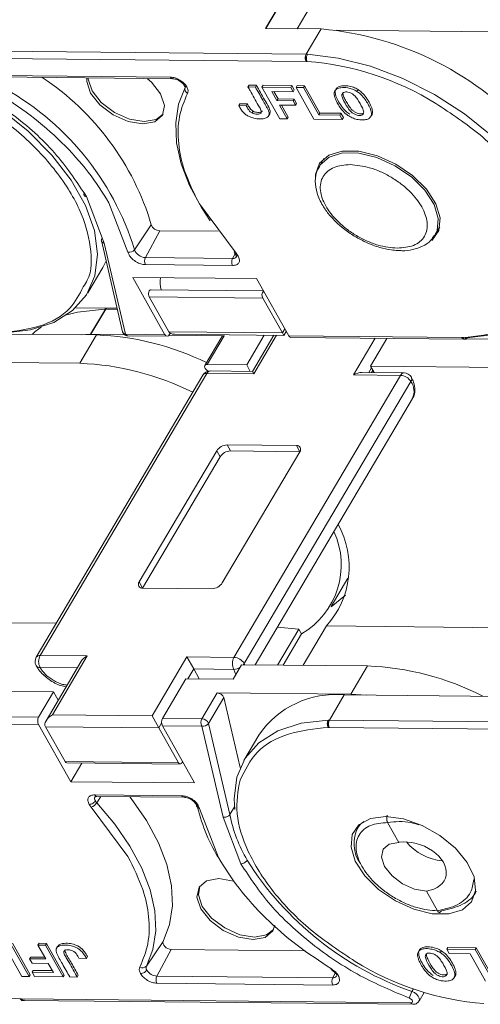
# Model space of a CAD drawing. Header units: millimetres. Extents: x 3292 to 3920, y -521 to -81.
# Tile 21 of 31: x 3652 to 3680, y -192 to -134. Entities that reach past the tile are written whole.
import ezdxf

# ---------------------------------------------------------------- set-up
doc = ezdxf.new("R2010")
doc.units = ezdxf.units.MM

msp = doc.modelspace()

# ---------------------------------------------------------------- linework, layer by layer
at = {"color": 7, "linetype": 'Continuous', "lineweight": 15}
for p, q in [((3679.276, -113.382), (3666.879, -134.365)), ((3666.906, -134.365), (3679.289, -113.405)), ((3669.51, -133.094), (3668.748, -134.383)), ((3666.879, -134.365), (3670.154, -134.397)), ((3670.154, -134.397), (3669.273, -135.889)), ((3669.283, -135.889), (3670.164, -134.398)), ((3671.055, -134.468), (3680.285, -134.56)), ((3669.273, -135.889), (3646.298, -135.66)), ((3646.293, -136.089), (3669.274, -136.318)), ((3669.24, -135.983), (3669.273, -135.889)), ((3669.274, -136.318), (3669.334, -136.318)), ((3669.287, -135.89), (3669.35, -135.894)), ((3650.905, -137.138), (3661.271, -137.241)), ((3651.028, -137.228), (3661.394, -137.331)), ((3665.847, -137.82), (3665.91, -137.713)), ((3666.281, -137.824), (3665.847, -137.82)), ((3665.91, -137.713), (3666.344, -137.717)), ((3666.344, -137.717), (3666.281, -137.824)), ((3666.671, -137.828), (3666.734, -137.721)), ((3668.364, -137.845), (3666.671, -137.828)), ((3666.671, -137.828), (3667.725, -139.696)), ((3666.734, -137.721), (3668.427, -137.738)), ((3668.509, -138.101), (3667.25, -138.089)), ((3667.25, -138.089), (3667.554, -138.627)), ((3667.374, -138.09), (3667.617, -138.521)), ((3668.364, -137.845), (3668.427, -137.738)), ((3668.364, -137.845), (3668.509, -138.101)), ((3668.427, -137.738), (3668.572, -137.995)), ((3668.509, -138.101), (3668.572, -137.995)), ((3668.678, -137.848), (3668.741, -137.741)), ((3668.678, -137.848), (3669.732, -139.716)), ((3669.112, -137.852), (3668.678, -137.848)), ((3668.741, -137.741), (3669.175, -137.746)), ((3669.112, -137.852), (3669.175, -137.746)), ((3670.021, -139.464), (3669.112, -137.852)), ((3669.175, -137.746), (3670.084, -139.357)), ((3672.273, -138.083), (3672.336, -137.976)), ((3667.554, -138.627), (3667.617, -138.521)), ((3667.554, -138.627), (3668.506, -138.637)), ((3667.617, -138.521), (3668.569, -138.53)), ((3668.506, -138.637), (3668.569, -138.53)), ((3668.506, -138.637), (3668.651, -138.893)), ((3668.569, -138.53), (3668.713, -138.787)), ((3665.308, -138.921), (3665.371, -138.815)), ((3665.742, -138.925), (3665.308, -138.921)), ((3665.371, -138.815), (3665.805, -138.819)), ((3665.742, -138.925), (3665.805, -138.819)), ((3666.086, -139.353), (3666.149, -139.247)), ((3667.699, -138.884), (3668.651, -138.893)), ((3668.159, -139.7), (3667.699, -138.884)), ((3667.822, -138.885), (3668.222, -139.594)), ((3668.713, -138.787), (3668.651, -138.893)), ((3667.062, -139.522), (3667.125, -139.416)), ((3667.725, -139.696), (3668.159, -139.7)), ((3668.159, -139.7), (3668.222, -139.594)), ((3669.732, -139.716), (3671.409, -139.733)), ((3670.021, -139.464), (3670.084, -139.357)), ((3671.265, -139.476), (3670.021, -139.464)), ((3670.084, -139.357), (3671.328, -139.37)), ((3671.265, -139.476), (3671.328, -139.37)), ((3671.409, -139.733), (3671.265, -139.476)), ((3671.328, -139.37), (3671.472, -139.626)), ((3671.472, -139.626), (3671.409, -139.733)), ((3673.083, -139.573), (3673.146, -139.467)), ((3670.326, -142.033), (3670.056, -142.49)), ((3656.321, -144.284), (3657.371, -147.036)), ((3658.766, -147.554), (3657.648, -144.653)), ((3662.979, -144.706), (3665.14, -147.617)), ((3659.157, -147.42), (3660.146, -145.942)), ((3660.638, -146.296), (3659.795, -147.879)), ((3664.081, -146.331), (3660.638, -146.296)), ((3676.888, -146.526), (3677.158, -146.069)), ((3657.198, -146.873), (3658.455, -152.258)), ((3676.888, -146.526), (3676.86, -146.572)), ((3657.371, -147.036), (3658.624, -152.402)), ((3658.832, -147.726), (3658.766, -147.554)), ((3664.937, -147.93), (3659.795, -147.879)), ((3664.937, -147.93), (3665.081, -147.66)), ((3665.044, -147.61), (3665.13, -147.725)), ((3665.14, -147.617), (3665.268, -147.79)), ((3656.401, -149.953), (3657.283, -148.459)), ((3657.283, -148.459), (3657.48, -148.081)), ((3664.939, -148.347), (3659.797, -148.296)), ((3660.952, -152.425), (3659.047, -149.048)), ((3659.047, -149.048), (3666.347, -149.121)), ((3666.347, -149.121), (3668.252, -152.498)), ((3666.752, -149.84), (3660.128, -149.774)), ((3660.022, -150.2), (3666.717, -150.267)), ((3661.181, -152.254), (3660.022, -150.2)), ((3666.717, -150.267), (3667.876, -152.321)), ((3655.69, -150.837), (3658.129, -150.861)), ((3656.567, -152.405), (3657.449, -150.914)), ((3656.577, -152.405), (3657.458, -150.914)), ((3657.444, -150.913), (3657.384, -150.913)), ((3657.458, -150.914), (3658.143, -150.921)), ((3668.017, -152.082), (3667.876, -152.321)), ((3651.39, -152.389), (3656.914, -152.444)), ((3656.914, -152.444), (3655.927, -154.113)), ((3655.999, -152.435), (3656.567, -152.405)), ((3656.577, -152.405), (3658.561, -152.425)), ((3658.624, -152.402), (3660.952, -152.425)), ((3658.747, -152.492), (3661.074, -152.515)), ((3667.876, -152.321), (3661.181, -152.254)), ((3661.183, -152.451), (3664.451, -152.484)), ((3661.199, -152.428), (3661.254, -152.335)), ((3661.503, -152.404), (3667.959, -152.468)), ((3664.312, -152.545), (3663.305, -154.249)), ((3663.444, -154.188), (3664.451, -152.484)), ((3666.808, -152.457), (3665.772, -154.211)), ((3667.364, -152.462), (3666.107, -154.59)), ((3666.19, -154.737), (3667.533, -152.464)), ((3667.876, -152.321), (3667.959, -152.468)), ((3667.959, -152.468), (3668.1, -152.229)), ((3668.252, -152.498), (3678.458, -152.599)), ((3668.374, -152.588), (3678.581, -152.689)), ((3673.343, -152.637), (3672.068, -154.795)), ((3673.072, -154.284), (3674.04, -152.644)), ((3678.458, -152.599), (3678.518, -152.6)), ((3678.741, -152.661), (3684.264, -152.716)), ((3655.927, -154.113), (3645.721, -154.012)), ((3665.772, -154.211), (3663.444, -154.188)), ((3665.984, -154.588), (3665.772, -154.211)), ((3672.971, -154.658), (3673.13, -154.388)), ((3673.072, -154.284), (3673.284, -154.661)), ((3683.278, -154.385), (3673.072, -154.284)), ((3663.184, -154.81), (3653.359, -171.44)), ((3653.589, -171.338), (3663.414, -154.709)), ((3663.473, -154.585), (3663.362, -154.461)), ((3663.414, -154.709), (3666.19, -154.737)), ((3666.107, -154.59), (3663.62, -154.565)), ((3674.844, -154.823), (3665.019, -171.452)), ((3666.19, -154.737), (3666.107, -154.59)), ((3672.068, -154.795), (3674.844, -154.823)), ((3675.05, -154.678), (3672.562, -154.654)), ((3673.134, -154.659), (3673.21, -154.53)), ((3675.453, -155.183), (3665.628, -171.812)), ((3666.261, -171.893), (3675.542, -156.184)), ((3668.699, -158.969), (3664.617, -158.928)), ((3664.617, -158.928), (3664.818, -159.284)), ((3668.699, -158.969), (3668.9, -159.324)), ((3664.001, -159.276), (3659.433, -167.008)), ((3664.202, -159.631), (3659.633, -167.364)), ((3664.202, -159.631), (3664.001, -159.276)), ((3664.331, -167.057), (3668.9, -159.324)), ((3668.9, -159.325), (3664.818, -159.284)), ((3659.433, -167.008), (3659.633, -167.364)), ((3670.757, -168.446), (3671.744, -166.777)), ((3659.633, -167.364), (3663.715, -167.404)), ((3671.588, -167.787), (3670.747, -168.464)), ((3643.122, -169.327), (3654.541, -169.44)), ((3667.574, -169.671), (3668.838, -169.781)), ((3667.583, -171.906), (3668.838, -169.781)), ((3668.999, -170.067), (3667.911, -171.91)), ((3668.838, -169.781), (3668.999, -170.067)), ((3670.473, -169.598), (3669.1, -171.921)), ((3670.473, -169.598), (3681.891, -169.712)), ((3656.365, -171.366), (3653.589, -171.338)), ((3655.989, -171.716), (3653.935, -175.191)), ((3654.312, -174.841), (3656.365, -171.366)), ((3662.244, -171.424), (3660.19, -174.9)), ((3665.019, -171.452), (3662.244, -171.424)), ((3662.645, -172.136), (3662.244, -171.424)), ((3665.628, -171.812), (3665.669, -171.887)), ((3653.582, -172.046), (3655.781, -172.067)), ((3662.305, -172.711), (3662.645, -172.136)), ((3662.973, -172.718), (3662.645, -172.136)), ((3662.645, -172.136), (3665.012, -172.159)), ((3664.969, -172.738), (3665.473, -171.885)), ((3665.012, -172.159), (3665.122, -172.479)), ((3665.473, -171.885), (3672.895, -171.959)), ((3672.895, -171.959), (3671.909, -173.629)), ((3660.8, -175.054), (3662.185, -172.71)), ((3662.185, -172.71), (3664.969, -172.738)), ((3654.382, -173.49), (3644.18, -173.388)), ((3654.382, -173.49), (3653.5, -174.981)), ((3654.382, -173.49), (3654.655, -173.974)), ((3664.03, -173.55), (3663.128, -175.077)), ((3671.909, -173.629), (3664.03, -173.55)), ((3663.521, -175.354), (3664.423, -173.828)), ((3664.423, -173.828), (3665.384, -177.945)), ((3670.644, -175.152), (3671.526, -173.66)), ((3681.732, -173.762), (3671.53, -173.66)), ((3671.909, -173.629), (3672.813, -173.673)), ((3653.496, -175.41), (3643.29, -175.308)), ((3653.5, -174.981), (3643.292, -174.88)), ((3660.19, -174.9), (3654.312, -174.841)), ((3660.592, -175.611), (3660.19, -174.9)), ((3663.128, -175.077), (3660.8, -175.054)), ((3670.573, -175.156), (3670.642, -175.152)), ((3680.851, -175.253), (3670.642, -175.152)), ((3655.401, -178.787), (3653.496, -175.41)), ((3653.897, -175.544), (3660.592, -175.611)), ((3655.056, -177.599), (3653.897, -175.544)), ((3660.592, -175.611), (3660.751, -175.34)), ((3660.592, -175.611), (3661.75, -177.665)), ((3660.796, -175.482), (3662.701, -178.859)), ((3663.124, -175.505), (3660.796, -175.482)), ((3664.376, -180.871), (3663.124, -175.505)), ((3664.775, -180.724), (3663.521, -175.354)), ((3670.64, -175.58), (3670.58, -175.58)), ((3680.847, -175.682), (3670.64, -175.58)), ((3666.479, -176.039), (3665.596, -177.533)), ((3661.75, -177.665), (3655.056, -177.599)), ((3655.157, -177.673), (3661.852, -177.74)), ((3656.054, -177.682), (3655.401, -178.787)), ((3662.701, -178.859), (3655.401, -178.787)), ((3656.809, -179.56), (3661.951, -179.611)), ((3656.826, -179.669), (3656.83, -179.664)), ((3657.16, -179.653), (3656.925, -180.025)), ((3656.932, -179.65), (3662.073, -179.701)), ((3656.608, -180.29), (3656.479, -180.118)), ((3658.769, -183.201), (3656.608, -180.29)), ((3662.916, -180.182), (3662.982, -180.354)), ((3662.982, -180.354), (3664.099, -183.254)), ((3664.775, -180.724), (3665.048, -180.26)), ((3665.427, -183.623), (3664.376, -180.871)), ((3672.419, -181.301), (3672.264, -181.565)), ((3674.742, -182.358), (3674.083, -181.19)), ((3677.023, -186.401), (3676.364, -185.233)), ((3651.601, -188.657), (3652.51, -190.268)), ((3652.944, -190.272), (3651.89, -188.404)), ((3651.953, -188.298), (3653.007, -190.166)), ((3653.463, -188.42), (3653.526, -188.313)), ((3653.897, -188.424), (3653.463, -188.42)), ((3653.463, -188.42), (3653.923, -189.236)), ((3653.526, -188.313), (3653.96, -188.318)), ((3653.897, -188.424), (3653.96, -188.318)), ((3654.951, -190.292), (3653.897, -188.424)), ((3653.96, -188.318), (3655.014, -190.186)), ((3654.622, -188.491), (3654.559, -188.598)), ((3659.852, -189.658), (3660.837, -188.211)), ((3661.317, -188.667), (3660.474, -190.249)), ((3669.213, -188.746), (3661.317, -188.667)), ((3677.626, -188.553), (3677.563, -188.66)), ((3677.563, -188.66), (3677.708, -188.916)), ((3679.241, -188.676), (3677.563, -188.66)), ((3677.626, -188.553), (3679.304, -188.57)), ((3679.241, -188.676), (3679.304, -188.57)), ((3680.295, -190.544), (3679.241, -188.676)), ((3679.304, -188.57), (3680.357, -190.438)), ((3653.034, -189.12), (3652.971, -189.227)), ((3653.116, -189.484), (3652.971, -189.227)), ((3653.923, -189.236), (3652.971, -189.227)), ((3653.034, -189.12), (3653.863, -189.129)), ((3655.88, -189.195), (3656.314, -189.199)), ((3656.314, -189.199), (3656.377, -189.093)), ((3677.25, -188.754), (3677.187, -188.86)), ((3677.708, -188.916), (3678.951, -188.929)), ((3678.951, -188.929), (3679.86, -190.54)), ((3654.068, -189.493), (3653.116, -189.484)), ((3654.372, -190.032), (3654.068, -189.493)), ((3652.51, -190.268), (3652.944, -190.272)), ((3652.944, -190.272), (3653.007, -190.166)), ((3653.113, -190.019), (3653.176, -189.912)), ((3653.258, -190.276), (3653.113, -190.019)), ((3653.113, -190.019), (3654.372, -190.032)), ((3653.176, -189.912), (3654.311, -189.924)), ((3653.258, -190.276), (3654.951, -190.292)), ((3654.951, -190.292), (3655.014, -190.186)), ((3655.341, -190.296), (3655.775, -190.301)), ((3655.775, -190.301), (3655.838, -190.194)), ((3670.84, -190.352), (3660.474, -190.249)), ((3670.84, -190.352), (3670.996, -190.06)), ((3678.004, -190.337), (3678.067, -190.23)), ((3670.842, -190.77), (3660.476, -190.667)), ((3675.598, -190.998), (3675.509, -191.148)), ((3675.933, -191.719), (3676.234, -191.209)), ((3652.474, -191.59), (3652.414, -191.589)), ((3675.454, -191.818), (3652.474, -191.59)), ((3652.597, -191.68), (3675.577, -191.908)), ((3675.954, -191.661), (3675.933, -191.719))]:
    msp.add_line(p, q, dxfattribs=at)
at = {"color": 7, "linetype": 'Continuous', "lineweight": 15, "flags": 128}
for points in [[(3641.999, -135.622), (3643.818, -135.841), (3645.716, -136.321), (3647.631, -137.047), (3649.504, -137.995), (3651.272, -139.135), (3652.881, -140.43), (3654.277, -141.84), (3655.416, -143.318), (3656.261, -144.816), (3656.786, -146.288), (3656.973, -147.685), (3656.817, -148.963), (3656.322, -150.081), (3655.504, -151.002), (3654.39, -151.698), (3653.015, -152.145), (3651.424, -152.33)], [(3669.35, -135.894), (3671.168, -136.113), (3673.066, -136.593), (3674.982, -137.319), (3676.854, -138.267), (3678.623, -139.407), (3680.231, -140.702), (3681.627, -142.112), (3682.766, -143.59), (3683.612, -145.088), (3684.137, -146.56), (3684.324, -147.957), (3684.167, -149.235), (3683.672, -150.353), (3682.855, -151.274), (3681.74, -151.97), (3680.366, -152.417), (3678.774, -152.602)], [(3659.899, -137.316), (3660.147, -137.536), (3660.692, -138.225), (3660.922, -138.91), (3660.804, -139.489), (3660.355, -139.871), (3659.643, -140), (3658.776, -139.856), (3657.888, -139.46), (3657.112, -138.873), (3656.567, -138.184), (3656.336, -137.498), (3656.338, -137.28)], [(3656.416, -137.281), (3656.42, -137.356), (3656.651, -138.041), (3657.196, -138.73), (3657.972, -139.318), (3658.86, -139.714), (3659.727, -139.858), (3660.439, -139.729), (3660.843, -139.416)], [(3662.135, -137.845), (3661.749, -138.836), (3661.582, -139.93), (3661.637, -141.107), (3661.912, -142.346), (3662.402, -143.626), (3663.1, -144.923), (3663.621, -145.713)], [(3662.148, -137.81), (3662.145, -137.82), (3662.135, -137.845)], [(3669.823, -143.273), (3669.827, -142.986), (3670.063, -142.321), (3670.605, -141.845), (3671.404, -141.602), (3672.39, -141.611), (3673.474, -141.874), (3674.561, -142.366), (3675.555, -143.043), (3676.365, -143.846), (3676.922, -144.703), (3677.175, -145.538), (3677.102, -146.276), (3676.709, -146.853), (3676.685, -146.873)], [(3670.059, -142.485), (3670.102, -142.418), (3670.632, -141.952), (3671.415, -141.713), (3672.381, -141.723), (3673.443, -141.98), (3674.508, -142.462), (3675.481, -143.125), (3676.276, -143.912), (3676.821, -144.751), (3677.069, -145.569), (3676.997, -146.293), (3676.888, -146.526)], [(3660.022, -150.2), (3659.996, -150.137), (3659.983, -150.063), (3659.984, -149.985), (3659.998, -149.911), (3660.025, -149.848), (3660.061, -149.802), (3660.104, -149.778), (3660.128, -149.774)], [(3657.384, -150.913), (3655.793, -151.098), (3655.161, -151.263)], [(3653.647, -151.981), (3653.304, -152.241), (3653.118, -152.406)], [(3663.444, -154.188), (3663.391, -154.193), (3663.346, -154.21), (3663.314, -154.236), (3663.295, -154.272), (3663.29, -154.315), (3663.3, -154.362), (3663.325, -154.412), (3663.362, -154.461)], [(3665.628, -171.812), (3665.58, -171.88), (3665.575, -171.886)], [(3665.066, -180.425), (3665.024, -179.8), (3665.18, -178.522), (3665.675, -177.404), (3666.493, -176.483), (3667.607, -175.788), (3668.982, -175.34), (3670.573, -175.156)], [(3661.75, -177.665), (3661.786, -177.712), (3661.829, -177.736), (3661.874, -177.737), (3661.917, -177.714), (3661.954, -177.669), (3661.981, -177.607), (3661.986, -177.591)], [(3660.837, -188.211), (3661.225, -187.212), (3661.393, -186.109), (3661.338, -184.923), (3661.061, -183.673), (3660.567, -182.383), (3659.864, -181.075), (3658.965, -179.772), (3658.886, -179.67)], [(3659.852, -189.658), (3660.237, -188.667), (3660.404, -187.574), (3660.349, -186.397), (3660.074, -185.157), (3659.584, -183.877), (3658.887, -182.58), (3657.995, -181.288), (3656.925, -180.025)], [(3673.97, -180.844), (3675.017, -180.982), (3676.115, -181.363), (3677.167, -181.954), (3678.079, -182.703), (3678.771, -183.542), (3679.18, -184.397), (3679.271, -185.193), (3679.035, -185.858), (3678.493, -186.334), (3677.694, -186.578), (3676.709, -186.568), (3675.624, -186.305), (3674.537, -185.814), (3673.544, -185.136), (3672.733, -184.333), (3672.176, -183.476), (3671.923, -182.642), (3671.997, -181.903), (3672.39, -181.326), (3673.068, -180.962), (3673.97, -180.844)], [(3672.334, -181.458), (3672.48, -181.289), (3672.68, -181.124)], [(3676.364, -185.233), (3675.671, -185.117), (3674.96, -184.8), (3674.339, -184.33), (3673.903, -183.779), (3673.719, -183.23), (3673.813, -182.768), (3674.173, -182.462), (3674.742, -182.358)], [(3666.146, -188.091), (3665.279, -187.946), (3664.391, -187.55), (3663.615, -186.963), (3663.07, -186.274), (3662.839, -185.588), (3662.958, -185.01), (3663.407, -184.627), (3664.119, -184.498), (3664.985, -184.642), (3665.03, -184.657)], [(3663.003, -184.94), (3662.923, -185.446), (3663.154, -186.132), (3663.699, -186.821), (3664.475, -187.408), (3665.363, -187.804), (3666.23, -187.948)], [(3667.42, -187.248), (3667.307, -187.579), (3666.858, -187.962), (3666.146, -188.091)], [(3666.23, -187.948), (3666.942, -187.82), (3667.346, -187.506)], [(3660.837, -188.211), (3660.821, -188.275), (3660.835, -188.348), (3660.876, -188.426), (3660.942, -188.502), (3661.026, -188.569), (3661.122, -188.621), (3661.222, -188.655), (3661.317, -188.667)], [(3670.776, -189.823), (3670.76, -189.847), (3670.749, -189.862), (3670.744, -189.868), (3670.744, -189.867)], [(3675.378, -191.552), (3675.437, -191.58), (3675.489, -191.619), (3675.529, -191.665), (3675.551, -191.712), (3675.554, -191.755), (3675.538, -191.789), (3675.503, -191.811), (3675.454, -191.818)], [(3675.509, -191.148), (3675.658, -191.22), (3675.79, -191.319), (3675.889, -191.434), (3675.946, -191.552), (3675.954, -191.66), (3675.954, -191.661)]]:
    msp.add_lwpolyline(points, dxfattribs=at)
at = {"color": 7, "linetype": 'Continuous', "lineweight": 15}
for centre, radius, start, end in [((3670.151, -134.688), 0.291, 87.55891, 89.42147), ((3668.552, -152.956), 18.628, 41.00762, 85.03743), ((3669.697, -136.106), 0.473, 164.92843, 206.5629), ((3669.598, -136.106), 0.379, 145.19381, 161.00257), ((3669.27, -136.18), 0.291, 87.55891, 89.42147), ((3668.042, -153.166), 16.898, 58.27736, 85.61375), ((3644.884, -150.515), 15.932, 16.67981, 56.34079), ((3661.406, -137.185), 0.146, 202.37005, 265.29058), ((3643.398, -152.269), 16.489, 17.10357, 61.80924), ((3662.394, -137.944), 0.278, 159.1127, 245.33851), ((3660.653, -145.757), 0.54, 200.1025, 268.43001), ((3658.859, -147.187), 0.378, 255.66695, 322.06038), ((3659.814, -147.179), 0.699, 200.1025, 268.43001), ((3660.216, -148.085), 0.469, 153.89424, 206.69336), ((3665.358, -148.136), 0.469, 153.89424, 206.69336), ((3664.967, -147.695), 0.237, 262.76036, 328.62131), ((3665.134, -147.561), 0.103, 145.14957, 208.11517), ((3665.098, -147.539), 0.0891, 232.44251, 298.57944), ((3662.162, -149.364), 1.499, 168.45153, 196.10435), ((3667, -150.095), 0.331, 135.23492, 211.31057), ((3657.635, -151.042), 0.23, 124.97382, 145.83059), ((3657.455, -151.189), 0.275, 89.42095, 91.35613), ((3656.574, -152.68), 0.275, 89.42095, 91.35613), ((3656.31, -168.593), 16.16, 63.94608, 87.85959), ((3658.656, -152.193), 0.211, 197.86673, 261.29974), ((3658.759, -152.347), 0.145, 202.17177, 265.37125), ((3661.076, -152.379), 0.132, 200.21356, 338.63089), ((3664.433, -152.631), 0.148, 82.84427, 144.70047), ((3668.386, -152.443), 0.145, 202.17177, 265.37125), ((3678.583, -152.554), 0.133, 199.60746, 284.32179), ((3655.302, -170.375), 16.274, 63.40945, 87.79689), ((3663.615, -155.065), 0.5, 89.43029, 149.42491), ((3663.387, -154.959), 0.251, 83.81002, 143.73472), ((3663.642, -154.815), 0.251, 95.12048, 155.04518), ((3675.072, -154.929), 0.251, 95.12048, 155.04518), ((3674.802, -155.59), 0.768, 32.03308, 86.82212), ((3675.045, -155.178), 0.5, 29.4276, 89.43029), ((3675.25, -155.034), 0.251, 323.80226, 23.7328), ((3674.653, -155.758), 0.986, 334.44093, 35.72645), ((3664.644, -159.696), 0.769, 92.03727, 146.81793), ((3668.732, -159.185), 0.218, 320.21102, 98.64418), ((3664.845, -160.052), 0.769, 92.03727, 146.81793), ((3666.657, -166.128), 5.158, 317.71332, 29.26322), ((3666.646, -165.999), 4.699, 300.04321, 24.86127), ((3659.6, -167.148), 0.218, 140.21102, 278.64418), ((3663.688, -166.636), 0.769, 272.03727, 326.81793), ((3653.79, -171.694), 0.5, 149.42491, 209.4276), ((3653.562, -171.588), 0.251, 83.81002, 143.73472), ((3654.268, -171.699), 0.768, 152.03308, 206.82212), ((3665.698, -171.812), 0.768, 152.03308, 206.82212), ((3664.977, -172.219), 0.768, 32.03308, 86.82212), ((3653.554, -171.807), 0.24, 213.47372, 276.68959), ((3664.992, -171.426), 0.733, 271.59008, 301.3961), ((3672.261, -188.278), 16.331, 62.88785, 87.77458), ((3664.016, -173.987), 0.437, 21.31055, 88.20635), ((3671.032, -179.156), 5.518, 84.91019, 145.60128), ((3653.912, -175.199), 0.466, 152.03308, 206.82212), ((3661.212, -175.272), 0.466, 152.03308, 206.82212), ((3663.539, -175.295), 0.466, 152.03308, 206.82212), ((3663.114, -175.513), 0.437, 21.31055, 88.20635), ((3671.063, -175.369), 0.473, 164.92843, 206.5629), ((3663.21, -175.135), 0.38, 256.83665, 324.7558), ((3655.168, -177.552), 0.122, 202.65604, 264.88698), ((3657.033, -179.778), 0.234, 152.12665, 216.81812), ((3656.944, -179.505), 0.146, 202.38295, 265.16006), ((3657.34, -179.634), 0.57, 209.89482, 223.28372), ((3662.086, -179.555), 0.147, 202.47414, 264.24575), ((3656.35, -179.659), 0.682, 292.22104, 327.543), ((3663.02, -180.136), 0.221, 203.05019, 259.99463), ((3672.999, -177.876), 10.407, 192.24755, 210.969), ((3673.471, -178.948), 8.876, 191.54273, 210.20205), ((3674.155, -182.42), 2.059, 152.16437, 215.39553), ((3677.628, -180.267), 3.202, 220.28714, 264.41742), ((3681.699, -173.418), 18.78, 212.1561, 250.75608), ((3653.706, -174.741), 16.898, 238.27736, 265.61375), ((3659.632, -189.472), 0.289, 235.82635, 319.72483), ((3660.084, -189.754), 0.251, 157.63609, 214.65245), ((3681.056, -175.013), 16.898, 238.27736, 265.61375), ((3660.516, -189.497), 0.753, 212.03305, 266.82212), ((3660.896, -190.456), 0.469, 153.89424, 206.69336), ((3671.262, -190.559), 0.469, 153.89424, 206.69336), ((3670.87, -190.117), 0.238, 262.81973, 327.5993), ((3676.363, -191.649), 0.99, 149.61904, 174.37065), ((3652.612, -191.53), 0.15, 203.26845, 264.28902), ((3675.594, -191.757), 0.152, 203.80769, 263.72424)]:
    msp.add_arc(centre, radius, start, end, dxfattribs=at)
for centre, major_axis, ratio, start_param, end_param in [((3661.797, -151.907), (-0.616, -0.347), 0.577382, 0, 0.785479), ((3672.269, -155.151), (-0.616, -0.347), 0.577382, 3.927072, 4.712389), ((3656.566, -171.722), (-0.616, -0.347), 0.577382, 4.712389, 5.497706), ((3654.513, -175.197), (-0.616, -0.347), 0.577382, 4.712389, 6.283185), ((3675.553, -183.795), (1.936, -0.657), 0.673766, 5.357573, 8.499166)]:
    msp.add_ellipse(centre, major_axis=major_axis, ratio=ratio, start_param=start_param, end_param=end_param, dxfattribs=at)
for points, knots in [([(3669.334, -136.318), (3669.317, -136.296), (3669.283, -136.25), (3669.249, -136.164), (3669.231, -136.071), (3669.237, -136.013), (3669.24, -135.983)], [0, 0, 0, 0, 0.244694, 0.499967, 0.74569, 1, 1, 1, 1]), ([(3669.334, -136.318), (3669.322, -136.289), (3669.304, -136.243), (3669.294, -136.167), (3669.292, -136.106), (3669.298, -136.045), (3669.314, -135.969), (3669.335, -135.924), (3669.35, -135.894)], [0, 0, 0, 0, 0.239412, 0.368304, 0.499941, 0.631586, 0.760503, 1, 1, 1, 1]), ([(3661.271, -137.241), (3661.361, -137.25), (3661.54, -137.268), (3661.83, -137.401), (3662.037, -137.559), (3662.168, -137.701), (3662.214, -137.774), (3662.237, -137.811)], [0, 0, 0, 0, 0.249007, 0.500519, 0.750159, 0.87592, 1, 1, 1, 1]), ([(3661.394, -137.331), (3661.441, -137.335), (3661.516, -137.341), (3661.638, -137.38), (3661.744, -137.426), (3661.853, -137.491), (3661.955, -137.57), (3662.042, -137.658), (3662.08, -137.717), (3662.099, -137.747)], [0, 0, 0, 0, 0.191349, 0.30669, 0.433921, 0.570786, 0.71376, 0.858395, 1, 1, 1, 1]), ([(3649.798, -138.031), (3650.59, -138.523), (3652.376, -139.632), (3654.692, -141.817), (3655.781, -143.466), (3656.321, -144.284)], [0, 0, 0, 0, 0.286372, 0.645821, 1, 1, 1, 1]), ([(3657.648, -144.653), (3657.267, -144.045), (3656.504, -142.827), (3654.9, -141.077), (3653.059, -139.453), (3651.664, -138.538), (3650.972, -138.084)], [0, 0, 0, 0, 0.252852, 0.506156, 0.754853, 1, 1, 1, 1]), ([(3662.099, -137.747), (3662.105, -137.76), (3662.12, -137.788), (3662.13, -137.816), (3662.136, -137.816), (3662.139, -137.816)], [0, 0, 0, 0, 0.275371, 0.579235, 1, 1, 1, 1]), ([(3662.237, -137.811), (3662.204, -137.808), (3662.141, -137.801), (3662.114, -137.763), (3662.102, -137.744)], [0, 0, 0, 0, 0.522763, 1, 1, 1, 1]), ([(3662.237, -137.811), (3662.27, -137.883), (3662.335, -138.027), (3662.297, -138.14), (3662.278, -138.197)], [0, 0, 0, 0, 0.502524, 1, 1, 1, 1]), ([(3665.308, -138.921), (3665.347, -138.993), (3665.424, -139.137), (3665.576, -139.335), (3665.77, -139.492), (3666.004, -139.61), (3666.319, -139.702), (3666.649, -139.716), (3666.912, -139.663), (3667.054, -139.559), (3667.107, -139.418), (3667.075, -139.253), (3666.994, -139.082), (3666.869, -138.869), (3666.635, -138.45), (3666.428, -138.083), (3666.281, -137.824)], [0, 0, 0, 0, 0.060966, 0.122555, 0.166943, 0.211374, 0.27887, 0.373201, 0.446631, 0.499185, 0.54401, 0.599254, 0.643956, 0.689261, 0.779896, 1, 1, 1, 1]), ([(3665.847, -137.82), (3665.888, -137.892), (3666.091, -138.251), (3666.329, -138.689), (3666.572, -139.093), (3666.629, -139.236), (3666.638, -139.318), (3666.604, -139.378), (3666.519, -139.42), (3666.391, -139.432), (3666.236, -139.419), (3666.136, -139.375), (3666.086, -139.353)], [0, 0, 0, 0, 0.10516, 0.525798, 0.642954, 0.69438, 0.736747, 0.770674, 0.814759, 0.886948, 0.943322, 1, 1, 1, 1]), ([(3666.344, -137.717), (3666.385, -137.789), (3666.588, -138.149), (3666.868, -138.651), (3667.153, -139.146), (3667.168, -139.357), (3667.126, -139.403), (3667.118, -139.411)], [0, 0, 0, 0, 0.124278, 0.62139, 0.871004, 0.976095, 1, 1, 1, 1]), ([(3672.273, -138.083), (3672.183, -138.033), (3672.004, -137.934), (3671.667, -137.853), (3671.349, -137.845), (3671.078, -137.92), (3670.936, -138.067), (3670.918, -138.256), (3670.963, -138.44), (3671.047, -138.644), (3671.176, -138.882), (3671.355, -139.146), (3671.559, -139.374), (3671.723, -139.489), (3671.786, -139.532)], [0, 0, 0, 0, 0.077118, 0.154064, 0.277592, 0.365915, 0.454804, 0.533143, 0.595307, 0.659002, 0.75277, 0.848192, 0.942337, 1, 1, 1, 1]), ([(3671.849, -139.426), (3671.773, -139.371), (3671.575, -139.23), (3671.255, -138.829), (3671.022, -138.41), (3670.974, -138.047), (3671.061, -137.879), (3671.252, -137.768), (3671.543, -137.735), (3671.878, -137.771), (3672.157, -137.871), (3672.291, -137.95), (3672.336, -137.976)], [0, 0, 0, 0, 0.070932, 0.184598, 0.426645, 0.509965, 0.594187, 0.668147, 0.772708, 0.882165, 0.960577, 1, 1, 1, 1]), ([(3672.66, -139.378), (3672.664, -139.353), (3672.682, -139.257), (3672.56, -138.966), (3672.374, -138.635), (3672.155, -138.337), (3671.968, -138.206), (3671.818, -138.137), (3671.67, -138.106), (3671.54, -138.115), (3671.446, -138.16), (3671.413, -138.212), (3671.398, -138.236)], [0, 0, 0, 0, 0.049968, 0.193018, 0.475404, 0.617015, 0.680621, 0.743737, 0.81298, 0.874323, 0.941059, 1, 1, 1, 1]), ([(3671.461, -138.13), (3671.455, -138.153), (3671.434, -138.236), (3671.505, -138.427), (3671.626, -138.671), (3671.783, -138.929), (3671.941, -139.145), (3672.128, -139.289), (3672.28, -139.364), (3672.428, -139.403), (3672.554, -139.407), (3672.61, -139.38), (3672.636, -139.367)], [0, 0, 0, 0, 0.05167, 0.187007, 0.343365, 0.501749, 0.658822, 0.733388, 0.80745, 0.875687, 0.943882, 1, 1, 1, 1]), ([(3671.786, -139.532), (3671.876, -139.582), (3672.057, -139.682), (3672.392, -139.766), (3672.707, -139.776), (3672.974, -139.705), (3673.113, -139.563), (3673.136, -139.381), (3673.097, -139.201), (3673.018, -138.997), (3672.889, -138.755), (3672.71, -138.484), (3672.505, -138.248), (3672.338, -138.129), (3672.273, -138.083)], [0, 0, 0, 0, 0.077726, 0.155352, 0.276594, 0.36227, 0.448522, 0.525591, 0.586453, 0.64883, 0.745829, 0.844558, 0.939133, 1, 1, 1, 1]), ([(3672.336, -137.976), (3672.41, -138.029), (3672.604, -138.169), (3672.922, -138.572), (3673.162, -139), (3673.2, -139.36), (3673.153, -139.498), (3673.082, -139.537), (3673.073, -139.542)], [0, 0, 0, 0, 0.1131848, 0.298599, 0.7054474, 0.8419563, 0.9798681, 1, 1, 1, 1]), ([(3656.135, -149.596), (3656.22, -149.474), (3656.658, -148.84), (3656.636, -147.256), (3656.02, -145.001), (3654.501, -142.611), (3652.312, -140.332), (3650.475, -139.116), (3649.576, -138.521)], [0, 0, 0, 0, 0.044774, 0.232589, 0.420404, 0.616295, 0.812185, 1, 1, 1, 1]), ([(3662.278, -138.197), (3662.094, -138.64), (3661.718, -139.542), (3661.702, -141.108), (3662.053, -142.843), (3662.654, -144.052), (3662.979, -144.706)], [0, 0, 0, 0, 0.244254, 0.496621, 0.728157, 1, 1, 1, 1]), ([(3671.398, -138.236), (3671.392, -138.259), (3671.371, -138.343), (3671.475, -138.621), (3671.658, -138.948), (3671.878, -139.252), (3672.066, -139.396), (3672.217, -139.47), (3672.366, -139.51), (3672.497, -139.511), (3672.608, -139.47), (3672.642, -139.411), (3672.66, -139.378)], [0, 0, 0, 0, 0.047136, 0.170596, 0.457333, 0.600622, 0.668644, 0.736207, 0.798456, 0.860666, 0.924302, 1, 1, 1, 1]), ([(3666.086, -139.353), (3666.064, -139.341), (3666.009, -139.309), (3665.918, -139.223), (3665.832, -139.09), (3665.774, -138.985), (3665.742, -138.925)], [0, 0, 0, 0, 0.120772, 0.299416, 0.603738, 1, 1, 1, 1]), ([(3665.805, -138.819), (3665.843, -138.891), (3665.9, -138.999), (3665.996, -139.132), (3666.076, -139.206), (3666.128, -139.235), (3666.149, -139.247)], [0, 0, 0, 0, 0.477705, 0.719241, 0.886128, 1, 1, 1, 1]), ([(3666.149, -139.247), (3666.196, -139.268), (3666.289, -139.309), (3666.443, -139.326), (3666.569, -139.315), (3666.657, -139.279), (3666.678, -139.245), (3666.687, -139.23)], [0, 0, 0, 0, 0.2110082, 0.4194991, 0.7200972, 0.8783823, 1, 1, 1, 1]), ([(3683.486, -149.868), (3683.57, -149.746), (3684.009, -149.112), (3683.986, -147.528), (3683.371, -145.273), (3681.851, -142.883), (3679.663, -140.603), (3677.826, -139.388), (3676.927, -138.793)], [0, 0, 0, 0, 0.044774, 0.232589, 0.420404, 0.616295, 0.812185, 1, 1, 1, 1]), ([(3670.086, -142.498), (3670.038, -142.563), (3669.853, -142.813), (3669.786, -143.372), (3669.889, -144.088), (3670.199, -144.765), (3670.608, -145.338), (3671.052, -145.812), (3671.564, -146.258), (3671.978, -146.523), (3672.199, -146.663)], [0, 0, 0, 0, 0.0561019, 0.2151579, 0.3684572, 0.5300842, 0.6572775, 0.7573309, 0.870841, 1, 1, 1, 1]), ([(3674.654, -147.326), (3674.279, -147.289), (3673.701, -147.233), (3672.868, -146.919), (3672.239, -146.596), (3671.65, -146.2), (3670.985, -145.623), (3670.365, -144.832), (3670.095, -144.046), (3670.112, -143.475), (3670.259, -143.086), (3670.529, -142.772), (3671.015, -142.472), (3671.536, -142.426), (3671.873, -142.397)], [0, 0, 0, 0, 0.119721, 0.184836, 0.25, 0.315115, 0.380279, 0.5, 0.619721, 0.684836, 0.75, 0.815115, 0.880279, 1, 1, 1, 1]), ([(3671.873, -142.397), (3672.247, -142.433), (3672.825, -142.49), (3673.658, -142.803), (3674.287, -143.126), (3674.877, -143.522), (3675.542, -144.1), (3676.161, -144.89), (3676.431, -145.677), (3676.414, -146.248), (3676.268, -146.636), (3675.998, -146.95), (3675.511, -147.251), (3674.991, -147.296), (3674.654, -147.326)], [0, 0, 0, 0, 0.119721, 0.184836, 0.25, 0.315115, 0.380279, 0.5, 0.619721, 0.684836, 0.75, 0.815115, 0.880279, 1, 1, 1, 1]), ([(3656.321, -144.284), (3656.288, -144.28), (3656.22, -144.271), (3656.172, -144.213), (3656.164, -144.15), (3656.182, -144.112), (3656.187, -144.099)], [0, 0, 0, 0, 0.298046, 0.620254, 0.870933, 1, 1, 1, 1]), ([(3657.225, -146.757), (3657.214, -146.78), (3657.192, -146.829), (3657.199, -146.895), (3657.225, -146.947), (3657.26, -146.984), (3657.308, -147.017), (3657.35, -147.03), (3657.371, -147.036)], [0, 0, 0, 0, 0.197231, 0.429158, 0.558746, 0.697086, 0.844173, 1, 1, 1, 1]), ([(3672.199, -146.663), (3672.532, -146.84), (3672.998, -147.087), (3673.704, -147.314), (3674.208, -147.436), (3674.555, -147.452), (3674.69, -147.458)], [0, 0, 0, 0, 0.405489, 0.567494, 0.831309, 1, 1, 1, 1]), ([(3674.69, -147.458), (3674.769, -147.465), (3675.075, -147.493), (3675.573, -147.426), (3676.153, -147.231), (3676.604, -146.944), (3676.765, -146.669), (3676.825, -146.568)], [0, 0, 0, 0, 0.084576, 0.328554, 0.580794, 0.844461, 1, 1, 1, 1]), ([(3659.797, -148.296), (3659.708, -148.287), (3659.534, -148.269), (3659.29, -148.158), (3659.108, -148.038), (3658.951, -147.901), (3658.877, -147.792), (3658.832, -147.726)], [0, 0, 0, 0, 0.249471, 0.485923, 0.631324, 0.776361, 1, 1, 1, 1]), ([(3665.268, -147.79), (3665.3, -147.863), (3665.364, -148.011), (3665.32, -148.196), (3665.179, -148.324), (3665.019, -148.339), (3664.939, -148.347)], [0, 0, 0, 0, 0.250177, 0.500521, 0.750628, 1, 1, 1, 1]), ([(3665.13, -147.725), (3665.141, -147.748), (3665.159, -147.783), (3665.166, -147.823), (3665.166, -147.82), (3665.166, -147.818)], [0, 0, 0, 0, 0.404595, 0.647666, 1, 1, 1, 1]), ([(3665.268, -147.79), (3665.236, -147.786), (3665.173, -147.78), (3665.146, -147.742), (3665.134, -147.724)], [0, 0, 0, 0, 0.526402, 1, 1, 1, 1]), ([(3651.168, -152.328), (3651.983, -152.236), (3653.649, -152.049), (3655.383, -151.068), (3655.907, -150.043), (3656.135, -149.596)], [0, 0, 0, 0, 0.351174, 0.717445, 1, 1, 1, 1]), ([(3678.518, -152.6), (3679.334, -152.508), (3680.999, -152.321), (3682.734, -151.34), (3683.258, -150.315), (3683.486, -149.868)], [0, 0, 0, 0, 0.351174, 0.717445, 1, 1, 1, 1]), ([(3658.458, -152.257), (3658.466, -152.284), (3658.483, -152.348), (3658.552, -152.426), (3658.646, -152.482), (3658.715, -152.488), (3658.747, -152.491)], [0, 0, 0, 0, 0.205925, 0.490177, 0.759321, 1, 1, 1, 1]), ([(3678.65, -152.665), (3678.639, -152.674), (3678.62, -152.688), (3678.589, -152.691), (3678.56, -152.68), (3678.534, -152.648), (3678.524, -152.615), (3678.518, -152.6)], [0, 0, 0, 0, 0.200957, 0.349358, 0.590717, 0.801155, 1, 1, 1, 1]), ([(3678.697, -152.615), (3678.687, -152.632), (3678.671, -152.66), (3678.656, -152.684), (3678.653, -152.687), (3678.651, -152.689)], [0, 0, 0, 0, 0.390646, 0.627298, 1, 1, 1, 1]), ([(3675.533, -156.18), (3675.544, -156.168), (3675.659, -156.04), (3675.704, -155.688), (3675.653, -155.277), (3675.53, -155.031), (3675.48, -154.933)], [0, 0, 0, 0, 0.037812, 0.403415, 0.761152, 1, 1, 1, 1]), ([(3653.354, -171.94), (3653.425, -172.049), (3653.619, -172.351), (3654.108, -172.775), (3654.671, -173.101), (3655.013, -173.165), (3655.121, -173.185)], [0, 0, 0, 0, 0.187855, 0.517251, 0.847779, 1, 1, 1, 1]), ([(3655.178, -173.087), (3655.092, -173.078), (3654.917, -173.058), (3654.636, -172.947), (3654.454, -172.855), (3654.363, -172.801), (3654.351, -172.794), (3654.177, -172.689), (3653.943, -172.507), (3653.765, -172.308), (3653.689, -172.21), (3653.64, -172.143), (3653.602, -172.079), (3653.582, -172.046)], [0, 0, 0, 0, 0.143531, 0.290073, 0.436873, 0.437509, 0.442594, 0.456793, 0.729045, 0.864377, 0.871149, 0.931871, 1, 1, 1, 1]), ([(3670.607, -175.246), (3670.599, -175.269), (3670.586, -175.309), (3670.573, -175.381), (3670.566, -175.453), (3670.568, -175.525), (3670.576, -175.562), (3670.58, -175.58)], [0, 0, 0, 0, 0.200957, 0.349358, 0.590717, 0.801155, 1, 1, 1, 1]), ([(3670.642, -175.152), (3670.635, -175.164), (3670.618, -175.191), (3670.611, -175.226), (3670.607, -175.246)], [0, 0, 0, 0, 0.417545, 1, 1, 1, 1]), ([(3670.58, -175.58), (3669.763, -175.67), (3668.094, -175.855), (3666.242, -176.936), (3665.665, -178.103), (3665.376, -178.686)], [0, 0, 0, 0, 0.3240454, 0.6620227, 1, 1, 1, 1]), ([(3665.376, -178.686), (3665.262, -179.327), (3665.033, -180.609), (3665.75, -182.918), (3667.241, -185.293), (3669.437, -187.576), (3671.273, -188.791), (3672.172, -189.386)], [0, 0, 0, 0, 0.196619, 0.393237, 0.598309, 0.803381, 1, 1, 1, 1]), ([(3656.479, -180.118), (3656.447, -180.044), (3656.383, -179.896), (3656.428, -179.711), (3656.569, -179.583), (3656.729, -179.568), (3656.809, -179.56)], [0, 0, 0, 0, 0.250177, 0.500521, 0.750628, 1, 1, 1, 1]), ([(3656.479, -180.118), (3656.516, -180.114), (3656.59, -180.108), (3656.704, -180.055), (3656.793, -179.988), (3656.829, -179.941), (3656.846, -179.918)], [0, 0, 0, 0, 0.270897, 0.562244, 0.789076, 1, 1, 1, 1]), ([(3656.831, -179.665), (3656.83, -179.666), (3656.828, -179.668), (3656.864, -179.652), (3656.906, -179.651), (3656.932, -179.65)], [0, 0, 0, 0, 0.206366, 0.51494, 1, 1, 1, 1]), ([(3661.951, -179.611), (3662.04, -179.621), (3662.214, -179.639), (3662.458, -179.749), (3662.639, -179.869), (3662.797, -180.006), (3662.871, -180.116), (3662.916, -180.182)], [0, 0, 0, 0, 0.2494712, 0.4859232, 0.6313242, 0.7763613, 1, 1, 1, 1]), ([(3662.071, -179.701), (3662.11, -179.704), (3662.188, -179.709), (3662.314, -179.745), (3662.437, -179.799), (3662.552, -179.869), (3662.653, -179.952), (3662.734, -180.042), (3662.793, -180.134), (3662.809, -180.193), (3662.817, -180.222)], [0, 0, 0, 0, 0.127289, 0.253904, 0.379855, 0.505152, 0.629805, 0.753823, 0.877218, 1, 1, 1, 1]), ([(3664.775, -180.724), (3664.759, -180.745), (3664.725, -180.792), (3664.652, -180.838), (3664.578, -180.866), (3664.514, -180.879), (3664.444, -180.883), (3664.399, -180.875), (3664.376, -180.871)], [0, 0, 0, 0, 0.197231, 0.429158, 0.558746, 0.697086, 0.844173, 1, 1, 1, 1]), ([(3674.083, -181.19), (3674.071, -181.165), (3674.05, -181.123), (3674.032, -181.047), (3674.025, -180.982), (3674.025, -180.915), (3674.032, -180.851), (3674.046, -180.798), (3674.058, -180.77), (3674.062, -180.761)], [0, 0, 0, 0, 0.204049, 0.340626, 0.499474, 0.615725, 0.75984, 0.920238, 1, 1, 1, 1]), ([(3674.083, -181.19), (3674.536, -181.141), (3675.143, -181.075), (3675.769, -181.278), (3675.927, -181.33)], [0, 0, 0, 0, 0.747581, 1, 1, 1, 1]), ([(3677.023, -186.401), (3676.626, -186.362), (3676.015, -186.303), (3675.133, -185.969), (3674.465, -185.627), (3673.842, -185.206), (3673.14, -184.596), (3672.49, -183.765), (3672.204, -182.937), (3672.222, -182.335), (3672.374, -181.921), (3672.662, -181.589), (3673.176, -181.269), (3673.726, -181.221), (3674.083, -181.19)], [0, 0, 0, 0, 0.120094, 0.184653, 0.250509, 0.316292, 0.380636, 0.5, 0.619364, 0.683708, 0.749491, 0.815347, 0.879906, 1, 1, 1, 1]), ([(3659.47, -189.711), (3659.654, -189.267), (3660.03, -188.365), (3660.046, -186.799), (3659.695, -185.065), (3659.094, -183.855), (3658.769, -183.201)], [0, 0, 0, 0, 0.244254, 0.496621, 0.728157, 1, 1, 1, 1]), ([(3664.099, -183.254), (3664.481, -183.863), (3665.244, -185.08), (3666.848, -186.831), (3668.689, -188.454), (3670.084, -189.369), (3670.776, -189.823)], [0, 0, 0, 0, 0.252852, 0.506156, 0.754853, 1, 1, 1, 1]), ([(3665.427, -183.623), (3665.464, -183.62), (3665.541, -183.613), (3665.658, -183.556), (3665.749, -183.485), (3665.783, -183.436), (3665.8, -183.413)], [0, 0, 0, 0, 0.270259, 0.562427, 0.789735, 1, 1, 1, 1]), ([(3675.378, -191.552), (3674.396, -191.14), (3672.377, -190.294), (3669.54, -188.377), (3667.05, -186.1), (3665.965, -184.445), (3665.427, -183.623)], [0, 0, 0, 0, 0.237855, 0.488911, 0.746343, 1, 1, 1, 1]), ([(3679.158, -184.553), (3679.119, -184.813), (3679.029, -185.411), (3678.259, -186.109), (3677.432, -186.304), (3677.023, -186.401)], [0, 0, 0, 0, 0.279487, 0.643591, 1, 1, 1, 1]), ([(3679.304, -185.243), (3679.302, -185.246), (3679.17, -185.572), (3678.558, -186.086), (3677.701, -186.295), (3677.273, -186.4)], [0, 0, 0, 0, 0.004958, 0.502783, 1, 1, 1, 1]), ([(3677.244, -186.403), (3677.238, -186.416), (3677.221, -186.446), (3677.188, -186.478), (3677.153, -186.492), (3677.113, -186.49), (3677.067, -186.467), (3677.038, -186.423), (3677.023, -186.401)], [0, 0, 0, 0, 0.117799, 0.292406, 0.452272, 0.572429, 0.783057, 1, 1, 1, 1]), ([(3656.314, -189.199), (3656.275, -189.127), (3656.198, -188.983), (3656.046, -188.786), (3655.852, -188.628), (3655.618, -188.511), (3655.303, -188.418), (3654.973, -188.404), (3654.71, -188.458), (3654.567, -188.561), (3654.515, -188.702), (3654.547, -188.867), (3654.628, -189.038), (3654.753, -189.251), (3654.986, -189.671), (3655.194, -190.037), (3655.341, -190.296)], [0, 0, 0, 0, 0.060966, 0.122555, 0.166943, 0.211374, 0.27887, 0.373201, 0.446631, 0.499185, 0.54401, 0.599254, 0.643956, 0.689261, 0.779896, 1, 1, 1, 1]), ([(3654.629, -188.496), (3654.651, -188.464), (3654.708, -188.379), (3654.94, -188.307), (3655.259, -188.298), (3655.598, -188.373), (3655.854, -188.484), (3656.061, -188.633), (3656.242, -188.841), (3656.327, -189), (3656.377, -189.093)], [0, 0, 0, 0, 0.078606, 0.206939, 0.406175, 0.546878, 0.649142, 0.736313, 0.84596, 1, 1, 1, 1]), ([(3655.061, -188.677), (3655.06, -188.678), (3655.048, -188.694), (3655.053, -188.761), (3655.149, -189.027), (3655.47, -189.518), (3655.709, -189.958), (3655.838, -190.194)], [0, 0, 0, 0, 0.003933, 0.049021, 0.135844, 0.537241, 1, 1, 1, 1]), ([(3677.187, -188.86), (3677.096, -188.81), (3676.915, -188.711), (3676.58, -188.626), (3676.265, -188.616), (3675.998, -188.687), (3675.859, -188.829), (3675.837, -189.011), (3675.876, -189.191), (3675.955, -189.395), (3676.083, -189.638), (3676.263, -189.908), (3676.467, -190.145), (3676.634, -190.263), (3676.699, -190.31)], [0, 0, 0, 0, 0.077726, 0.155352, 0.276594, 0.36227, 0.448522, 0.525591, 0.586453, 0.64883, 0.745829, 0.844558, 0.939133, 1, 1, 1, 1]), ([(3676.762, -190.203), (3676.689, -190.15), (3676.495, -190.01), (3676.175, -189.606), (3675.94, -189.182), (3675.894, -188.816), (3675.978, -188.647), (3676.169, -188.538), (3676.459, -188.508), (3676.793, -188.546), (3677.071, -188.649), (3677.207, -188.728), (3677.25, -188.754)], [0, 0, 0, 0, 0.068925, 0.181835, 0.429589, 0.512717, 0.596699, 0.671038, 0.773392, 0.880953, 0.962175, 1, 1, 1, 1]), ([(3655.775, -190.301), (3655.734, -190.229), (3655.531, -189.869), (3655.293, -189.431), (3655.05, -189.027), (3654.993, -188.884), (3654.984, -188.802), (3655.018, -188.743), (3655.103, -188.7), (3655.231, -188.688), (3655.386, -188.702), (3655.486, -188.745), (3655.535, -188.767)], [0, 0, 0, 0, 0.10516, 0.525798, 0.642954, 0.69438, 0.736747, 0.770674, 0.814759, 0.886948, 0.943322, 1, 1, 1, 1]), ([(3655.535, -188.767), (3655.558, -188.78), (3655.613, -188.811), (3655.704, -188.897), (3655.79, -189.03), (3655.848, -189.135), (3655.88, -189.195)], [0, 0, 0, 0, 0.120772, 0.299416, 0.603738, 1, 1, 1, 1]), ([(3676.313, -189.014), (3676.308, -189.039), (3676.291, -189.136), (3676.412, -189.426), (3676.598, -189.757), (3676.817, -190.055), (3677.004, -190.186), (3677.154, -190.256), (3677.302, -190.286), (3677.433, -190.277), (3677.527, -190.232), (3677.559, -190.18), (3677.574, -190.156)], [0, 0, 0, 0, 0.049968, 0.193018, 0.475404, 0.617015, 0.680621, 0.743737, 0.81298, 0.874323, 0.941059, 1, 1, 1, 1]), ([(3677.574, -190.156), (3677.58, -190.133), (3677.601, -190.05), (3677.498, -189.771), (3677.315, -189.444), (3677.094, -189.14), (3676.907, -188.997), (3676.755, -188.922), (3676.607, -188.882), (3676.475, -188.881), (3676.364, -188.922), (3676.331, -188.982), (3676.313, -189.014)], [0, 0, 0, 0, 0.047136, 0.170596, 0.457333, 0.600622, 0.668644, 0.736207, 0.798456, 0.860666, 0.924302, 1, 1, 1, 1]), ([(3676.376, -188.908), (3676.371, -188.933), (3676.354, -189.029), (3676.475, -189.319), (3676.661, -189.651), (3676.88, -189.949), (3677.067, -190.08), (3677.217, -190.149), (3677.364, -190.179), (3677.488, -190.174), (3677.539, -190.143), (3677.561, -190.129)], [0, 0, 0, 0, 0.054028, 0.208702, 0.514034, 0.667152, 0.735927, 0.804172, 0.879041, 0.945368, 1, 1, 1, 1]), ([(3676.699, -190.31), (3676.789, -190.359), (3676.969, -190.458), (3677.305, -190.539), (3677.623, -190.548), (3677.895, -190.472), (3678.036, -190.326), (3678.054, -190.137), (3678.009, -189.952), (3677.926, -189.748), (3677.797, -189.511), (3677.618, -189.246), (3677.413, -189.018), (3677.249, -188.904), (3677.187, -188.86)], [0, 0, 0, 0, 0.077118, 0.154064, 0.277592, 0.365915, 0.454804, 0.533143, 0.595307, 0.659002, 0.75277, 0.848192, 0.942337, 1, 1, 1, 1]), ([(3677.25, -188.754), (3677.326, -188.808), (3677.524, -188.949), (3677.843, -189.35), (3678.08, -189.773), (3678.12, -190.128), (3678.072, -190.264), (3678.004, -190.303), (3677.997, -190.307)], [0, 0, 0, 0, 0.117457, 0.305676, 0.706483, 0.844452, 0.983916, 1, 1, 1, 1]), ([(3659.511, -190.096), (3659.478, -190.024), (3659.413, -189.88), (3659.451, -189.767), (3659.47, -189.711)], [0, 0, 0, 0, 0.502524, 1, 1, 1, 1]), ([(3659.511, -190.096), (3659.547, -190.093), (3659.622, -190.087), (3659.735, -190.033), (3659.825, -189.966), (3659.86, -189.919), (3659.878, -189.897)], [0, 0, 0, 0, 0.270872, 0.562222, 0.789066, 1, 1, 1, 1]), ([(3660.476, -190.667), (3660.387, -190.657), (3660.208, -190.639), (3659.918, -190.506), (3659.711, -190.348), (3659.58, -190.206), (3659.534, -190.133), (3659.511, -190.096)], [0, 0, 0, 0, 0.2490071, 0.5005195, 0.7501587, 0.8759204, 1, 1, 1, 1]), ([(3670.744, -189.868), (3670.798, -189.902), (3670.903, -189.969), (3671.009, -190.068), (3671.073, -190.15), (3671.08, -190.189), (3671.084, -190.208)], [0, 0, 0, 0, 0.270141, 0.523627, 0.765192, 1, 1, 1, 1]), ([(3671.172, -190.212), (3671.203, -190.283), (3671.251, -190.392), (3671.245, -190.523), (3671.212, -190.612), (3671.15, -190.684), (3671.039, -190.752), (3670.92, -190.763), (3670.842, -190.77)], [0, 0, 0, 0, 0.239443, 0.369505, 0.5, 0.630063, 0.760557, 1, 1, 1, 1]), ([(3652.414, -191.589), (3652.432, -191.608), (3652.47, -191.647), (3652.538, -191.677), (3652.607, -191.684), (3652.646, -191.665), (3652.667, -191.656)], [0, 0, 0, 0, 0.244694, 0.499967, 0.74569, 1, 1, 1, 1]), ([(3652.414, -191.589), (3652.429, -191.613), (3652.453, -191.65), (3652.494, -191.673), (3652.523, -191.68), (3652.541, -191.676), (3652.548, -191.674)], [0, 0, 0, 0, 0.412463, 0.634522, 0.861308, 1, 1, 1, 1]), ([(3652.524, -191.677), (3652.523, -191.677), (3652.523, -191.677), (3652.525, -191.676), (3652.528, -191.676), (3652.531, -191.676), (3652.535, -191.676), (3652.541, -191.676), (3652.557, -191.678), (3652.57, -191.679), (3652.58, -191.679)], [0, 0, 0, 0, 0.119943, 0.250343, 0.304749, 0.354745, 0.403628, 0.455217, 0.579988, 1, 1, 1, 1]), ([(3675.577, -191.908), (3675.618, -191.905), (3675.702, -191.9), (3675.813, -191.85), (3675.905, -191.771), (3675.938, -191.698), (3675.954, -191.661)], [0, 0, 0, 0, 0.233604, 0.481005, 0.738032, 1, 1, 1, 1])]:
    msp.add_open_spline(points, degree=3, knots=knots, dxfattribs=at)
for points in [[(3678.518, -152.6), (3678.538, -152.624), (3678.576, -152.674), (3678.648, -152.696), (3678.719, -152.675), (3678.756, -152.626), (3678.774, -152.602)], [(3670.58, -175.58), (3670.565, -175.549), (3670.534, -175.486), (3670.519, -175.367), (3670.53, -175.248), (3670.559, -175.186), (3670.573, -175.156)], [(3670.776, -189.823), (3670.859, -189.881), (3671.025, -189.996), (3671.123, -190.14), (3671.172, -190.212)]]:
    msp.add_open_spline(points, degree=3, dxfattribs=at)

doc.saveas('drawing.dxf')
